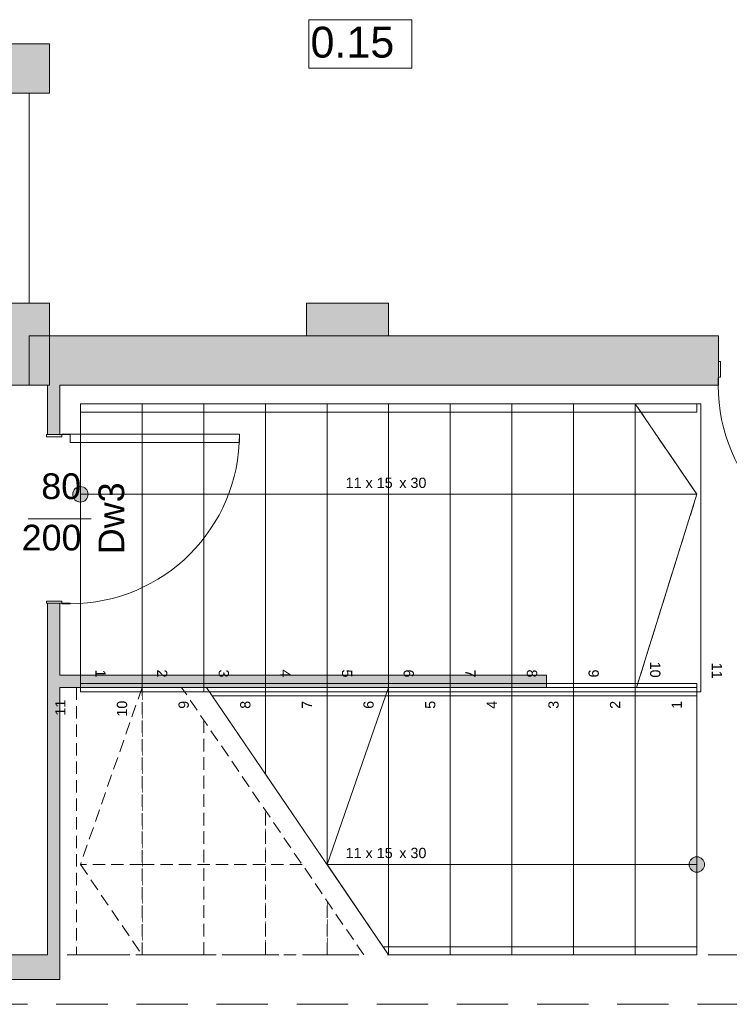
# Model space of a CAD drawing. Header units: millimetres. Extents: x 922208 to 1069538, y -182208 to -99877.
# Tile 247 of 256: x 975441 to 978895, y -107100 to -102312. Entities that reach past the tile are written whole.
import ezdxf

# ---------------------------------------------------------------- set-up
doc = ezdxf.new("R2010")
doc.units = ezdxf.units.MM
doc.header["$MEASUREMENT"] = 0
doc.set_wipeout_variables(frame=1)
for name, pattern in [('HIDDEN', [20, 10, -10]), ('Przerywana długa', [390, 250, -140]), ('Przerywana gęsta', [90, 60, -30]), ('Wipeout_Contour', [1000, 0, -1000])]:
    doc.linetypes.add(name, pattern=pattern)
for name, color, linetype, lineweight in [('IS_POWRÓT', 5, 'HIDDEN', 30), ('Nowe_210-A Pomieszczenia_Nr_pióra__41', 7, 'Continuous', 15), ('Nowe_220-A Ściany_Nr_pióra__19', 255, 'Continuous', 0), ('Nowe_220-A Ściany_Nr_pióra__23', 7, 'Continuous', 15), ('Nowe_220-A Ściany_Nr_pióra__27', 7, 'Continuous', 25), ('Nowe_220-A Ściany_Nr_pióra__3', 7, 'Continuous', 13), ('Nowe_220-A Ściany_Nr_pióra__7', 7, 'Continuous', 13), ('Nowe_250-A Schody Pochylnie_Nr_pióra__1', 7, 'Continuous', 13), ('Nowe_250-A Schody Pochylnie_Nr_pióra__11', 7, 'Continuous', 13), ('Nowe_250-A Schody Pochylnie_Nr_pióra__71', 7, 'Continuous', 13), ('Nowe_250-A Schody Pochylnie_Nr_pióra__91', 7, 'Continuous', 13), ('Nowe_260-A Balustrady_Nr_pióra__91', 7, 'Continuous', 13), ('Nowe_450-K Stropy_Nr_pióra__21', 7, 'Continuous', 25)]:
    doc.layers.add(name, color=color, linetype=linetype, lineweight=lineweight)
doc.layers.add('Nowe_220-A Ściany_Nr_pióra__45', color=7, linetype='Continuous', lineweight=15, true_color=0x40a5ff)
doc.layers.add('Nowe_250-A Schody Pochylnie', color=7, linetype='Continuous')
doc.styles.add('STYL_AUTOMATYCZNY_1', font='arial.ttf')

# ---------------------------------------------------------------- blocks, each defined once
blk = doc.blocks.new('parter01')
at = {"layer": 'Nowe_220-A Ściany_Nr_pióra__19', "linetype": 'Continuous', "lineweight": 0}
for points in [[(974086.55073, -102670.02068), (975586.55073, -102670.02068), (975586.55073, -102430.02068), (974086.55073, -102430.02068)], [(974326.55073, -104090.02068), (975586.55073, -104090.02068), (975586.55073, -103690.02068), (974326.55073, -103690.02068)], [(976836.55073, -103850.02068), (977236.55073, -103850.02068), (977236.55073, -103690.02068), (976836.55073, -103690.02068)], [(975486.55073, -104090.02068), (978842.28427, -104090.02068), (978842.28427, -103850.0207), (975486.55073, -103850.0207)], [(975576.55073, -104090.02068), (975576.55073, -104330.02069), (975636.55072, -104330.02069), (975636.55072, -104090.02068)], [(975576.55073, -106860.02068), (975636.55072, -106860.02068), (975636.55072, -105150.02069), (975576.55073, -105150.02069)], [(974449.08631, -106980.02068), (975636.55073, -106980.02068), (975636.55073, -106860.02068), (974449.08631, -106860.02068)]]:
    blk.add_hatch(color=255, dxfattribs=at).paths.add_polyline_path(points)
at = {"layer": 'Nowe_210-A Pomieszczenia_Nr_pióra__41', "color": 7, "linetype": 'Continuous', "lineweight": 0}
for p, q in [((976848.3824, -102312.16343), (977348.7624, -102312.16343)), ((976848.3824, -102547.87793), (976848.3824, -102312.16343)), ((977348.7624, -102312.16343), (977348.7624, -102547.87793)), ((977348.7624, -102547.87793), (976848.3824, -102547.87793))]:
    blk.add_line(p, q, dxfattribs=at)
at = {"layer": 'Nowe_220-A Ściany_Nr_pióra__23', "color": 7, "linetype": 'Continuous', "lineweight": 0}
for p, q in [((978842.28427, -104090.02068), (978842.28427, -103975.02068)), ((978842.28427, -103975.02068), (978852.28427, -103975.02068)), ((978852.28427, -103975.02068), (978852.28427, -104050.02068)), ((978852.28427, -104050.02068), (978840.28427, -104050.02068)), ((978840.28427, -104050.02068), (978840.28427, -104090.02068)), ((978840.28427, -104090.02068), (978842.28427, -104090.02068)), ((975571.55073, -104330.02068), (975686.55073, -104330.02068)), ((975571.55073, -104340.02068), (975571.55073, -104330.02068)), ((975646.55073, -104340.02068), (975571.55073, -104340.02068)), ((975686.55073, -104328.02068), (975646.55073, -104328.02068)), ((975646.55073, -104328.02068), (975646.55073, -104340.02068)), ((975686.55073, -104330.02068), (975686.55073, -104328.02068)), ((975571.55073, -105140.02068), (975646.55073, -105140.02068)), ((975571.55073, -105150.02068), (975571.55073, -105140.02068)), ((975646.55073, -105140.02068), (975646.55073, -105152.02068)), ((975686.55073, -105150.02068), (975571.55073, -105150.02068)), ((975646.55073, -105152.02068), (975686.55073, -105152.02068)), ((975686.55073, -105152.02068), (975686.55073, -105150.02068))]:
    blk.add_line(p, q, dxfattribs=at)
at = {"layer": 'Nowe_220-A Ściany_Nr_pióra__27', "color": 7, "linetype": 'Continuous', "lineweight": 0}
for p, q in [((978842.28427, -103975.02068), (978842.28427, -103850.02068)), ((978842.28427, -103975.02068), (978842.28427, -103850.02068)), ((978842.28427, -104090.02068), (978842.28427, -103975.02068)), ((978842.28427, -104090.02068), (978842.28427, -103975.02068)), ((978842.28427, -104090.02068), (978842.28427, -103975.02068)), ((975636.55073, -104330.02068), (975576.55073, -104330.02068)), ((975636.55073, -104330.02068), (975576.55073, -104330.02068)), ((975636.55073, -104330.02068), (975576.55073, -104330.02068)), ((975636.55073, -105150.02068), (975576.55073, -105150.02068)), ((975636.55073, -105150.02068), (975576.55073, -105150.02068)), ((975636.55073, -105150.02068), (975576.55073, -105150.02068))]:
    blk.add_line(p, q, dxfattribs=at)
for points in [[(975586.55073, -102430.02068), (974086.55073, -102430.02068)], [(975586.55073, -102670.02068), (975586.55073, -102430.02068)], [(974086.55073, -102670.02068), (975586.55073, -102670.02068)], [(975586.55073, -103690.02068), (974326.55073, -103690.02068)], [(975586.55073, -104090.02068), (975586.55073, -103690.02068)], [(977236.55073, -103690.02068), (976836.55073, -103690.02068)], [(976836.55073, -103690.02068), (976836.55073, -103850.02068)], [(977236.55073, -103850.02068), (977236.55073, -103690.02068)], [(978842.28427, -103850.02068), (975486.55073, -103850.02068)], [(975486.55073, -103850.02068), (975486.55073, -104090.02068)], [(976836.55073, -103850.02068), (977236.55073, -103850.02068)], [(974326.55073, -104090.02068), (975586.55073, -104090.02068)], [(975486.55073, -104090.02068), (975576.55073, -104090.02068)], [(975576.55073, -104090.02068), (975576.55073, -104330.02069)], [(975636.55073, -104090.02068), (978842.28427, -104090.02068)], [(975636.55073, -104330.02069), (975636.55073, -104090.02068)], [(975576.55073, -105150.02069), (975576.55073, -106860.02068)], [(975636.55073, -105500.02068), (975636.55073, -105150.02069)], [(975636.55073, -106860.02068), (975636.55073, -105560.02068)], [(975576.55073, -106860.02068), (974449.08631, -106860.02068)], [(975636.55073, -106980.02068), (975636.55073, -106860.02068)], [(974449.08631, -106980.02068), (975636.55073, -106980.02068)]]:
    blk.add_lwpolyline(points, dxfattribs=at)
for p in [(975636.55073, -104330.02068), (975636.55073, -104330.02068), (975636.55073, -105150.02068), (975636.55073, -105150.02068)]:
    blk.add_point(p, dxfattribs=at)
at = {"layer": 'Nowe_220-A Ściany_Nr_pióra__3', "color": 7, "linetype": 'Continuous', "lineweight": 0}
blk.add_line((975686.55073, -104328.02068), (975686.55073, -104368.02068), dxfattribs=at)
blk.add_arc((979664.28427, -104090.02068), 824, 180, 270, dxfattribs=at)
at = {"layer": 'Nowe_250-A Schody Pochylnie_Nr_pióra__1', "color": 7, "linetype": 'Continuous', "lineweight": 0}
for p, q in [((978736.55073, -104180.02068), (975736.55073, -104180.02068)), ((975736.55073, -104180.02068), (975736.55073, -105580.02068)), ((978736.55073, -105580.02068), (978736.55073, -104180.02068)), ((975736.55073, -105580.02068), (978736.55073, -105580.02068)), ((977236.55075, -106860.02068), (978736.55072, -106860.02068))]:
    blk.add_line(p, q, dxfattribs=at)
at = {"layer": 'Nowe_450-K Stropy_Nr_pióra__21', "color": 7, "linetype": 'Continuous', "lineweight": 0, "flags": 128}
blk.add_lwpolyline([(975486.55073, -103690.02068), (975486.55073, -102670.02068)], dxfattribs=at)
at = {"layer": 'Nowe_450-K Stropy_Nr_pióra__21', "color": 7, "linetype": 'Przerywana długa', "lineweight": 0, "flags": 128}
blk.add_lwpolyline([(974449.08631, -107100.02068), (979821.47731, -107100.02068)], dxfattribs=at)
at = {"layer": 'Nowe_210-A Pomieszczenia_Nr_pióra__41', "color": 7, "linetype": 'Continuous', "lineweight": 0, "insert": (977098.5724, -102346.44915), "char_height": 150, "attachment_point": 2, "style": 'STYL_AUTOMATYCZNY_1'}
blk.add_mtext('\\A1;{\\pqc;\\pt0,25;\\fArial|b0|i0|c238|p0;\\W1.000000;0.15\\fArial|b0|i0|c238|p0;\\W1.000000;\\A1{\\H.66x;\\S^  ;}\\fArial|b0|i0|c238|p0;\\W1.000000;\\fArial|b0|i0|c238|p0;\\W1.000000;\\A1{\\H.66x;\\S^  ;}}', dxfattribs=at)
at = {"layer": 'Nowe_250-A Schody Pochylnie_Nr_pióra__71', "color": 7, "linetype": 'Continuous', "lineweight": 0, "char_height": 50, "attachment_point": 4, "style": 'STYL_AUTOMATYCZNY_1'}
for insert, rotation in [((978834.40791, -105438.83718), 270), ((975638.69355, -105696.20418), 90)]:
    blk.add_mtext('\\A1;{\\pql;\\fArial|b0|i0|c238|p0;\\W1.000000;11}', dxfattribs=dict(at, insert=insert, rotation=rotation))
at = {"color": 254, "linetype": 'Wipeout_Contour', "lineweight": 0, "ltscale": 41389.139578}
blk.add_wipeout([(975736.55073, -105580.02068), (976036.55073, -105580.02068), (976036.55073, -104180.02068), (975736.55073, -104180.02068)], dxfattribs=at).dxf.layer = 'Nowe_250-A Schody Pochylnie'
at = {"layer": 'Nowe_250-A Schody Pochylnie_Nr_pióra__71', "linetype": 'Continuous', "lineweight": 0}
blk.add_hatch(color=7, dxfattribs=at).paths.add_polyline_path([(975736.55073, -104657.52068, 1), (975736.55073, -104582.52068, 1)])
at = {"layer": 'Nowe_220-A Ściany_Nr_pióra__45', "color": 161, "linetype": 'Continuous', "lineweight": 0, "true_color": 0x40a5ff}
blk.add_line((975788.33645, -104740.02068), (975481.95016, -104740.02068), dxfattribs=at)
at = {"layer": 'Nowe_250-A Schody Pochylnie_Nr_pióra__11', "color": 7, "linetype": 'Continuous', "lineweight": 0}
for p, q in [((976036.55073, -104180.02068), (975736.55073, -104180.02068)), ((975736.55073, -104180.02068), (975736.55073, -105580.02068)), ((976036.55073, -105580.02068), (976036.55073, -104180.02068)), ((975736.55073, -105580.02068), (976036.55073, -105580.02068))]:
    blk.add_line(p, q, dxfattribs=at)
blk.add_lwpolyline([(975736.55073, -104657.52068, 1), (975736.55073, -104582.52068, 1)], format="xyb", close=True, dxfattribs=at)
at = {"layer": 'Nowe_220-A Ściany_Nr_pióra__7', "color": 7, "linetype": 'Continuous', "lineweight": 0, "insert": (975951.22664, -104911.49118), "char_height": 125, "attachment_point": 7, "rotation": 90, "style": 'STYL_AUTOMATYCZNY_1'}
blk.add_mtext('\\A1;{\\pql;\\pt0;\\fArial|b0|i0|c238|p0;\\W1.000000;Dw3\\fArial|b0|i0|c238|p0;\\W1.000000;\\fArial|b0|i0|c238|p0;\\W1.000000;\\fArial|b0|i0|c238|p0;\\W1.000000;}', dxfattribs=at)
at = {"layer": 'Nowe_250-A Schody Pochylnie_Nr_pióra__71', "color": 7, "linetype": 'Continuous', "lineweight": 0, "insert": (975834.40791, -105471.88418), "char_height": 50, "attachment_point": 4, "rotation": 270, "style": 'STYL_AUTOMATYCZNY_1'}
blk.add_mtext('\\A1;{\\pql;\\fArial|b0|i0|c238|p0;\\W1.000000;1}', dxfattribs=at)
at = {"color": 254, "linetype": 'Wipeout_Contour', "lineweight": 0, "ltscale": 41489.432698}
blk.add_wipeout([(976036.55073, -105580.02068), (976336.55073, -105580.02068), (976336.55073, -104180.02068), (976036.55073, -104180.02068)], dxfattribs=at).dxf.layer = 'Nowe_250-A Schody Pochylnie'
at = {"layer": 'Nowe_250-A Schody Pochylnie_Nr_pióra__11', "color": 7, "linetype": 'Continuous', "lineweight": 0}
for p, q in [((976336.55073, -104180.02068), (976036.55073, -104180.02068)), ((976036.55073, -104180.02068), (976036.55073, -105580.02068)), ((976336.55073, -105580.02068), (976336.55073, -104180.02068)), ((975736.55073, -104620.02068), (976036.55073, -104620.02068)), ((976036.55073, -105580.02068), (976336.55073, -105580.02068))]:
    blk.add_line(p, q, dxfattribs=at)
at = {"layer": 'Nowe_250-A Schody Pochylnie_Nr_pióra__11', "color": 7, "linetype": 'Przerywana gęsta', "lineweight": 0}
blk.add_line((975736.55073, -104620.02068), (976036.55073, -104620.02068), dxfattribs=at)
at = {"layer": 'Nowe_220-A Ściany_Nr_pióra__7', "color": 7, "linetype": 'Continuous', "lineweight": 0, "char_height": 125, "attachment_point": 7, "style": 'STYL_AUTOMATYCZNY_1'}
for s, insert in [('\\A1;{\\pql;\\pt0;\\fArial|b0|i0|c238|p0;\\W1.000000;80\\fArial|b0|i0|c238|p0;\\W1.000000;\\A1{\\H.66x;\\S^  ;}\\fArial|b0|i0|c238|p0;\\W1.000000;\\fArial|b0|i0|c238|p0;\\W1.000000;}', (975545.86973, -104679.61289)), ('\\A1;{\\pql;\\pt0;\\fArial|b0|i0|c238|p0;\\W1.000000;200\\fArial|b0|i0|c238|p0;\\W1.000000;\\A1{\\H.66x;\\S^  ;}\\fArial|b0|i0|c238|p0;\\W1.000000;\\fArial|b0|i0|c238|p0;\\W1.000000;}', (975450.52923, -104929.61289))]:
    blk.add_mtext(s, dxfattribs=dict(at, insert=insert))
at = {"layer": 'Nowe_250-A Schody Pochylnie_Nr_pióra__71', "color": 7, "linetype": 'Continuous', "lineweight": 0, "insert": (976134.4079, -105471.88418), "char_height": 50, "attachment_point": 4, "rotation": 270, "style": 'STYL_AUTOMATYCZNY_1'}
blk.add_mtext('\\A1;{\\pql;\\fArial|b0|i0|c238|p0;\\W1.000000;2}', dxfattribs=at)
at = {"color": 254, "linetype": 'Wipeout_Contour', "lineweight": 0, "ltscale": 41589.830193}
blk.add_wipeout([(976336.55073, -105580.02068), (976636.55073, -105580.02068), (976636.55073, -104180.02068), (976336.55073, -104180.02068)], dxfattribs=at).dxf.layer = 'Nowe_250-A Schody Pochylnie'
at = {"layer": 'Nowe_220-A Ściany_Nr_pióra__3', "color": 7, "linetype": 'Continuous', "lineweight": 0}
for p, q in [((976510.55073, -104328.02068), (975686.55073, -104328.02068)), ((975686.55073, -104368.02068), (976510.55073, -104368.02068)), ((976510.55073, -104368.02068), (976510.55073, -104328.02068))]:
    blk.add_line(p, q, dxfattribs=at)
blk.add_arc((975686.55073, -104328.02068), 824, 270, 0, dxfattribs=at)
at = {"layer": 'Nowe_250-A Schody Pochylnie_Nr_pióra__11', "color": 7, "linetype": 'Continuous', "lineweight": 0}
for p, q in [((976636.55073, -104180.02068), (976336.55073, -104180.02068)), ((976336.55073, -104180.02068), (976336.55073, -105580.02068)), ((976636.55073, -105580.02068), (976636.55073, -104180.02068)), ((976336.55073, -105580.02068), (976636.55073, -105580.02068))]:
    blk.add_line(p, q, dxfattribs=at)
at = {"layer": 'Nowe_250-A Schody Pochylnie_Nr_pióra__71', "color": 7, "linetype": 'Continuous', "lineweight": 0, "insert": (976433.97264, -105471.88418), "char_height": 50, "attachment_point": 4, "rotation": 270, "style": 'STYL_AUTOMATYCZNY_1'}
blk.add_mtext('\\A1;{\\pql;\\fArial|b0|i0|c238|p0;\\W1.000000;3}', dxfattribs=at)
at = {"color": 254, "linetype": 'Wipeout_Contour', "lineweight": 0, "ltscale": 41690.33131}
blk.add_wipeout([(976636.55073, -105580.02068), (976936.55073, -105580.02068), (976936.55073, -104180.02068), (976636.55073, -104180.02068)], dxfattribs=at).dxf.layer = 'Nowe_250-A Schody Pochylnie'
at = {"layer": 'Nowe_250-A Schody Pochylnie_Nr_pióra__11', "color": 7, "linetype": 'Continuous', "lineweight": 0}
for p, q in [((976936.55073, -104180.02068), (976636.55073, -104180.02068)), ((976636.55073, -104180.02068), (976636.55073, -105580.02068)), ((976936.55073, -105580.02068), (976936.55073, -104180.02068)), ((976636.55073, -105580.02068), (976936.55073, -105580.02068))]:
    blk.add_line(p, q, dxfattribs=at)
at = {"layer": 'Nowe_250-A Schody Pochylnie_Nr_pióra__71', "color": 7, "linetype": 'Continuous', "lineweight": 0, "insert": (976734.4079, -105471.88418), "char_height": 50, "attachment_point": 4, "rotation": 270, "style": 'STYL_AUTOMATYCZNY_1'}
blk.add_mtext('\\A1;{\\pql;\\fArial|b0|i0|c238|p0;\\W1.000000;4}', dxfattribs=at)
at = {"color": 254, "linetype": 'Wipeout_Contour', "lineweight": 0, "ltscale": 41790.935301}
blk.add_wipeout([(976936.55073, -105580.02068), (977236.55073, -105580.02068), (977236.55073, -104180.02068), (976936.55073, -104180.02068)], dxfattribs=at).dxf.layer = 'Nowe_250-A Schody Pochylnie'
at = {"layer": 'Nowe_250-A Schody Pochylnie_Nr_pióra__11', "color": 7, "linetype": 'Continuous', "lineweight": 0}
for p, q in [((977236.55073, -104180.02068), (976936.55073, -104180.02068)), ((976936.55073, -104180.02068), (976936.55073, -105580.02068)), ((977236.55073, -105580.02068), (977236.55073, -104180.02068)), ((976936.55073, -105580.02068), (977236.55073, -105580.02068))]:
    blk.add_line(p, q, dxfattribs=at)
at = {"layer": 'Nowe_250-A Schody Pochylnie_Nr_pióra__71', "color": 7, "linetype": 'Continuous', "lineweight": 0, "insert": (977033.98938, -105471.88418), "char_height": 50, "attachment_point": 4, "rotation": 270, "style": 'STYL_AUTOMATYCZNY_1'}
blk.add_mtext('\\A1;{\\pql;\\fArial|b0|i0|c238|p0;\\W1.000000;5}', dxfattribs=at)
at = {"color": 254, "linetype": 'Wipeout_Contour', "lineweight": 0, "ltscale": 41891.641425}
blk.add_wipeout([(977236.55073, -105580.02068), (977536.55073, -105580.02068), (977536.55073, -104180.02068), (977236.55073, -104180.02068)], dxfattribs=at).dxf.layer = 'Nowe_250-A Schody Pochylnie'
at = {"layer": 'Nowe_250-A Schody Pochylnie_Nr_pióra__11', "color": 7, "linetype": 'Continuous', "lineweight": 0}
for p, q in [((977536.55073, -104180.02068), (977236.55073, -104180.02068)), ((977236.55073, -104180.02068), (977236.55073, -105580.02068)), ((977536.55073, -105580.02068), (977536.55073, -104180.02068)), ((977236.55073, -105580.02068), (977536.55073, -105580.02068))]:
    blk.add_line(p, q, dxfattribs=at)
at = {"layer": 'Nowe_250-A Schody Pochylnie_Nr_pióra__71', "color": 7, "linetype": 'Continuous', "lineweight": 0, "insert": (977236.55073, -104603.74829), "char_height": 50, "attachment_point": 8, "style": 'STYL_AUTOMATYCZNY_1'}
blk.add_mtext('\\A1;{\\pqc;\\pt0,355;\\fArial|b0|i0|c238|p0;\\W1.000000;11 x \\fArial|b0|i0|c238|p0;\\W1.000000;15\\fArial|b0|i0|c238|p0;\\W1.000000;\\A1{\\H.66x;\\S^  ;}\\fArial|b0|i0|c238|p0;\\W1.000000;\\fArial|b0|i0|c238|p0;\\W1.000000; x \\fArial|b0|i0|c238|p0;\\W1.000000;30\\fArial|b0|i0|c238|p0;\\W1.000000;\\A1{\\H.66x;\\S^  ;}\\fArial|b0|i0|c238|p0;\\W1.000000;\\fArial|b0|i0|c238|p0;\\W1.000000;\\fArial|b0|i0|c238|p0;\\W1.000000;\\fArial|b0|i0|c238|p0;\\W1.000000;\\A1{\\H.66x;\\S^  ;}\\fArial|b0|i0|c238|p0;\\W1.000000;}', dxfattribs=at)
at = {"layer": 'Nowe_250-A Schody Pochylnie_Nr_pióra__71', "color": 7, "linetype": 'Continuous', "lineweight": 0, "insert": (977333.98938, -105471.88418), "char_height": 50, "attachment_point": 4, "rotation": 270, "style": 'STYL_AUTOMATYCZNY_1'}
blk.add_mtext('\\A1;{\\pql;\\fArial|b0|i0|c238|p0;\\W1.000000;6}', dxfattribs=at)
at = {"color": 254, "linetype": 'Wipeout_Contour', "lineweight": 0, "ltscale": 41992.448947}
blk.add_wipeout([(977536.55073, -105580.02068), (977836.55073, -105580.02068), (977836.55073, -104180.02068), (977536.55073, -104180.02068)], dxfattribs=at).dxf.layer = 'Nowe_250-A Schody Pochylnie'
at = {"layer": 'Nowe_250-A Schody Pochylnie_Nr_pióra__11', "color": 7, "linetype": 'Continuous', "lineweight": 0}
for p, q in [((977836.55073, -104180.02068), (977536.55073, -104180.02068)), ((977536.55073, -104180.02068), (977536.55073, -105580.02068)), ((977836.55073, -105580.02068), (977836.55073, -104180.02068)), ((977536.55073, -105580.02068), (977836.55073, -105580.02068))]:
    blk.add_line(p, q, dxfattribs=at)
at = {"layer": 'Nowe_250-A Schody Pochylnie_Nr_pióra__71', "color": 7, "linetype": 'Continuous', "lineweight": 0, "insert": (977634.4079, -105471.88418), "char_height": 50, "attachment_point": 4, "rotation": 270, "style": 'STYL_AUTOMATYCZNY_1'}
blk.add_mtext('\\A1;{\\pql;\\fArial|b0|i0|c238|p0;\\W1.000000;7}', dxfattribs=at)
at = {"color": 254, "linetype": 'Wipeout_Contour', "lineweight": 0, "ltscale": 42093.357138}
blk.add_wipeout([(977836.55073, -105580.02068), (978136.55073, -105580.02068), (978136.55073, -104180.02068), (977836.55073, -104180.02068)], dxfattribs=at).dxf.layer = 'Nowe_250-A Schody Pochylnie'
at = {"layer": 'Nowe_220-A Ściany_Nr_pióra__27', "color": 7, "linetype": 'Continuous', "lineweight": 0}
blk.add_lwpolyline([(978005.10727, -105500.02068), (975636.55073, -105500.02068)], dxfattribs=at)
at = {"layer": 'Nowe_250-A Schody Pochylnie_Nr_pióra__11', "color": 7, "linetype": 'Continuous', "lineweight": 0}
for p, q in [((978136.55073, -104180.02068), (977836.55073, -104180.02068)), ((977836.55073, -104180.02068), (977836.55073, -105580.02068)), ((978136.55073, -105580.02068), (978136.55073, -104180.02068)), ((977836.55073, -105580.02068), (978136.55073, -105580.02068))]:
    blk.add_line(p, q, dxfattribs=at)
at = {"layer": 'Nowe_250-A Schody Pochylnie_Nr_pióra__71', "color": 7, "linetype": 'Continuous', "lineweight": 0, "insert": (977933.98938, -105471.88418), "char_height": 50, "attachment_point": 4, "rotation": 270, "style": 'STYL_AUTOMATYCZNY_1'}
blk.add_mtext('\\A1;{\\pql;\\fArial|b0|i0|c238|p0;\\W1.000000;8}', dxfattribs=at)
at = {"color": 254, "linetype": 'Wipeout_Contour', "lineweight": 0, "ltscale": 42194.365277}
blk.add_wipeout([(978436.55073, -104180.02068), (978136.55073, -104180.02068), (978136.55073, -105580.02068), (978436.55073, -105580.02068)], dxfattribs=at).dxf.layer = 'Nowe_250-A Schody Pochylnie'
at = {"layer": 'Nowe_250-A Schody Pochylnie_Nr_pióra__11', "color": 7, "linetype": 'Continuous', "lineweight": 0}
for p, q in [((978436.55073, -104180.02068), (978136.55073, -104180.02068)), ((978136.55073, -104180.02068), (978136.55073, -105580.02068)), ((978436.55073, -105580.02068), (978436.55073, -104180.02068)), ((978136.55073, -105580.02068), (978436.55073, -105580.02068))]:
    blk.add_line(p, q, dxfattribs=at)
at = {"layer": 'Nowe_250-A Schody Pochylnie_Nr_pióra__71', "color": 7, "linetype": 'Continuous', "lineweight": 0, "insert": (978233.98938, -105471.88418), "char_height": 50, "attachment_point": 4, "rotation": 270, "style": 'STYL_AUTOMATYCZNY_1'}
blk.add_mtext('\\A1;{\\pql;\\fArial|b0|i0|c238|p0;\\W1.000000;9}', dxfattribs=at)
at = {"color": 254, "linetype": 'Wipeout_Contour', "lineweight": 0, "ltscale": 63471.142007}
blk.add_wipeout([(978436.55073, -104180.02068), (978436.55073, -105580.02068), (978736.55073, -105580.02068), (978756.55073, -105580.02068), (978756.55073, -104180.02068), (978736.55073, -104180.02068)], dxfattribs=at).dxf.layer = 'Nowe_250-A Schody Pochylnie'
at = {"layer": 'Nowe_250-A Schody Pochylnie_Nr_pióra__1', "color": 7, "linetype": 'Continuous', "lineweight": 0}
for p, q in [((978736.55072, -105560.0207), (976350.1871, -105560.0207)), ((978736.55073, -106860.02068), (978736.55073, -105560.02068))]:
    blk.add_line(p, q, dxfattribs=at)
at = {"layer": 'Nowe_250-A Schody Pochylnie_Nr_pióra__11', "color": 7, "linetype": 'Continuous', "lineweight": 0}
for p, q in [((978436.55073, -104180.02068), (978436.55073, -105580.02068)), ((978736.55073, -104180.02068), (978436.55073, -104180.02068)), ((978736.55073, -104620.02068), (978436.55073, -104180.02068)), ((978756.55073, -104180.02068), (978736.55073, -104180.02068)), ((978756.55073, -105580.02068), (978756.55073, -104180.02068)), ((976036.55073, -104620.02068), (978436.55073, -104620.02068)), ((978436.55073, -104620.02068), (978736.55073, -104620.02068)), ((978436.55073, -105580.02068), (978736.55073, -104620.02068)), ((978436.55073, -105580.02068), (978736.55073, -105580.02068)), ((978736.55073, -105580.02068), (978756.55073, -105580.02068))]:
    blk.add_line(p, q, dxfattribs=at)
at = {"layer": 'Nowe_250-A Schody Pochylnie_Nr_pióra__11', "color": 7, "linetype": 'Przerywana gęsta', "lineweight": 0}
for p, q in [((978736.55073, -104620.02068), (978436.55073, -104180.02068)), ((976036.55073, -104620.02068), (978436.55073, -104620.02068)), ((978436.55073, -104620.02068), (978736.55073, -104620.02068)), ((978436.55073, -105580.02068), (978736.55073, -104620.02068))]:
    blk.add_line(p, q, dxfattribs=at)
at = {"layer": 'Nowe_260-A Balustrady_Nr_pióra__91', "color": 7, "linetype": 'Continuous', "lineweight": 0}
blk.add_lwpolyline([(975736.55073, -104180.02068), (975736.55073, -104220.02068), (978736.55073, -104220.02068), (978736.55073, -104180.02068)], close=True, dxfattribs=at)
at = {"layer": 'Nowe_220-A Ściany_Nr_pióra__7', "color": 7, "linetype": 'Continuous', "lineweight": 0, "insert": (979191.87647, -104190.02068), "char_height": 125, "attachment_point": 7, "rotation": 90, "style": 'STYL_AUTOMATYCZNY_1'}
blk.add_mtext('\\A1;{\\pql;\\pt0;\\fArial|b0|i0|c238|p0;\\W1.000000;80\\fArial|b0|i0|c238|p0;\\W1.000000;\\A1{\\H.66x;\\S^  ;}\\fArial|b0|i0|c238|p0;\\W1.000000;\\fArial|b0|i0|c238|p0;\\W1.000000;}', dxfattribs=at)
at = {"layer": 'Nowe_250-A Schody Pochylnie_Nr_pióra__71', "color": 7, "linetype": 'Continuous', "lineweight": 0, "insert": (978533.98938, -105433.74818), "char_height": 50, "attachment_point": 4, "rotation": 270, "style": 'STYL_AUTOMATYCZNY_1'}
blk.add_mtext('\\A1;{\\pql;\\fArial|b0|i0|c238|p0;\\W1.000000;10}', dxfattribs=at)
at = {"color": 254, "linetype": 'Wipeout_Contour', "lineweight": 0, "ltscale": 42011.597197}
blk.add_wipeout([(978436.55074, -105560.02068), (978436.55074, -106860.02068), (978736.55073, -106860.02068), (978736.55073, -105560.02068)], dxfattribs=at).dxf.layer = 'Nowe_250-A Schody Pochylnie'
at = {"layer": 'Nowe_250-A Schody Pochylnie_Nr_pióra__71', "linetype": 'Continuous', "lineweight": 0}
blk.add_hatch(color=7, dxfattribs=at).paths.add_polyline_path([(978736.55073, -106382.52068, 1), (978736.55073, -106457.52068, 1)])
at = {"layer": 'Nowe_250-A Schody Pochylnie_Nr_pióra__11', "color": 7, "linetype": 'Continuous', "lineweight": 0}
for p, q in [((978736.55073, -105560.02068), (978436.55074, -105560.02068)), ((978436.55074, -105560.02068), (978436.55074, -106860.02068)), ((978736.55073, -106860.02068), (978736.55073, -105560.02068)), ((978436.55074, -106860.02068), (978736.55073, -106860.02068))]:
    blk.add_line(p, q, dxfattribs=at)
blk.add_lwpolyline([(978736.55073, -106382.52068, 1), (978736.55073, -106457.52068, 1)], format="xyb", close=True, dxfattribs=at)
at = {"layer": 'Nowe_250-A Schody Pochylnie_Nr_pióra__71', "color": 7, "linetype": 'Continuous', "lineweight": 0, "insert": (978638.69355, -105663.15718), "char_height": 50, "attachment_point": 4, "rotation": 90, "style": 'STYL_AUTOMATYCZNY_1'}
blk.add_mtext('\\A1;{\\pql;\\fArial|b0|i0|c238|p0;\\W1.000000;1}', dxfattribs=at)
at = {"color": 254, "linetype": 'Wipeout_Contour', "lineweight": 0, "ltscale": 41909.805177}
blk.add_wipeout([(978136.55072, -105560.02068), (978136.55072, -106860.02068), (978436.55071, -106860.02068), (978436.55071, -105560.02068)], dxfattribs=at).dxf.layer = 'Nowe_250-A Schody Pochylnie'
at = {"layer": 'Nowe_250-A Schody Pochylnie_Nr_pióra__11', "color": 7, "linetype": 'Continuous', "lineweight": 0}
for p, q in [((978436.55071, -105560.02068), (978136.55072, -105560.02068)), ((978136.55072, -105560.02068), (978136.55072, -106860.02068)), ((978436.55071, -106860.02068), (978436.55071, -105560.02068)), ((978736.55073, -106420.02068), (978436.55073, -106420.02068)), ((978136.55072, -106860.02068), (978436.55071, -106860.02068))]:
    blk.add_line(p, q, dxfattribs=at)
at = {"layer": 'Nowe_250-A Schody Pochylnie_Nr_pióra__71', "color": 7, "linetype": 'Continuous', "lineweight": 0, "insert": (978338.69355, -105663.15718), "char_height": 50, "attachment_point": 4, "rotation": 90, "style": 'STYL_AUTOMATYCZNY_1'}
blk.add_mtext('\\A1;{\\pql;\\fArial|b0|i0|c238|p0;\\W1.000000;2}', dxfattribs=at)
at = {"color": 254, "linetype": 'Wipeout_Contour', "lineweight": 0, "ltscale": 41808.109756}
blk.add_wipeout([(977836.55074, -105560.02068), (977836.55074, -106860.02068), (978136.55072, -106860.02068), (978136.55072, -105560.02068)], dxfattribs=at).dxf.layer = 'Nowe_250-A Schody Pochylnie'
at = {"layer": 'Nowe_220-A Ściany_Nr_pióra__27', "color": 7, "linetype": 'Continuous', "lineweight": 0}
blk.add_lwpolyline([(978005.10727, -105560.02068), (978005.10727, -105500.02068)], dxfattribs=at)
at = {"layer": 'Nowe_250-A Schody Pochylnie_Nr_pióra__11', "color": 7, "linetype": 'Continuous', "lineweight": 0}
for p, q in [((978136.55072, -105560.02068), (977836.55074, -105560.02068)), ((977836.55074, -105560.02068), (977836.55074, -106860.02068)), ((978136.55072, -106860.02068), (978136.55072, -105560.02068)), ((977836.55074, -106860.02068), (978136.55072, -106860.02068))]:
    blk.add_line(p, q, dxfattribs=at)
at = {"layer": 'Nowe_250-A Schody Pochylnie_Nr_pióra__71', "color": 7, "linetype": 'Continuous', "lineweight": 0, "insert": (978039.12882, -105663.15718), "char_height": 50, "attachment_point": 4, "rotation": 90, "style": 'STYL_AUTOMATYCZNY_1'}
blk.add_mtext('\\A1;{\\pql;\\fArial|b0|i0|c238|p0;\\W1.000000;3}', dxfattribs=at)
at = {"color": 254, "linetype": 'Wipeout_Contour', "lineweight": 0, "ltscale": 41706.511622}
blk.add_wipeout([(977536.55072, -105560.02068), (977536.55072, -106860.02068), (977836.55074, -106860.02068), (977836.55074, -105560.02068)], dxfattribs=at).dxf.layer = 'Nowe_250-A Schody Pochylnie'
at = {"layer": 'Nowe_250-A Schody Pochylnie_Nr_pióra__11', "color": 7, "linetype": 'Continuous', "lineweight": 0}
for p, q in [((977836.55074, -105560.02068), (977536.55072, -105560.02068)), ((977536.55072, -105560.02068), (977536.55072, -106860.02068)), ((977836.55074, -106860.02068), (977836.55074, -105560.02068)), ((977536.55072, -106860.02068), (977836.55074, -106860.02068))]:
    blk.add_line(p, q, dxfattribs=at)
at = {"layer": 'Nowe_250-A Schody Pochylnie_Nr_pióra__71', "color": 7, "linetype": 'Continuous', "lineweight": 0, "insert": (977738.69355, -105663.15718), "char_height": 50, "attachment_point": 4, "rotation": 90, "style": 'STYL_AUTOMATYCZNY_1'}
blk.add_mtext('\\A1;{\\pql;\\fArial|b0|i0|c238|p0;\\W1.000000;4}', dxfattribs=at)
at = {"color": 254, "linetype": 'Wipeout_Contour', "lineweight": 0, "ltscale": 41605.011494}
blk.add_wipeout([(977236.55073, -105560.02068), (977236.55073, -106860.02068), (977536.55072, -106860.02068), (977536.55072, -105560.02068)], dxfattribs=at).dxf.layer = 'Nowe_250-A Schody Pochylnie'
at = {"layer": 'Nowe_250-A Schody Pochylnie_Nr_pióra__11', "color": 7, "linetype": 'Continuous', "lineweight": 0}
for p, q in [((977536.55072, -105560.02068), (977236.55073, -105560.02068)), ((977236.55073, -105560.02068), (977236.55073, -106860.02068)), ((977536.55072, -106860.02068), (977536.55072, -105560.02068)), ((977236.55073, -106860.02068), (977536.55072, -106860.02068))]:
    blk.add_line(p, q, dxfattribs=at)
at = {"layer": 'Nowe_250-A Schody Pochylnie_Nr_pióra__71', "color": 7, "linetype": 'Continuous', "lineweight": 0, "insert": (977439.11208, -105663.15718), "char_height": 50, "attachment_point": 4, "rotation": 90, "style": 'STYL_AUTOMATYCZNY_1'}
blk.add_mtext('\\A1;{\\pql;\\fArial|b0|i0|c238|p0;\\W1.000000;5}', dxfattribs=at)
at = {"color": 254, "linetype": 'Wipeout_Contour', "lineweight": 0, "ltscale": 41527.248086}
blk.add_wipeout([(976936.55071, -105560.02068), (976936.55071, -106420.02065), (977236.55073, -106860.02068), (977236.55073, -105560.02068)], dxfattribs=at).dxf.layer = 'Nowe_250-A Schody Pochylnie'
at = {"layer": 'Nowe_250-A Schody Pochylnie_Nr_pióra__11', "color": 7, "linetype": 'Continuous', "lineweight": 0}
for p, q in [((977236.55073, -105560.02068), (976936.55071, -105560.02068)), ((976936.55071, -105560.02068), (976936.55071, -106420.02065)), ((977236.55073, -106860.02068), (977236.55073, -105560.02068))]:
    blk.add_line(p, q, dxfattribs=at)
at = {"layer": 'Nowe_260-A Balustrady_Nr_pióra__91', "color": 7, "linetype": 'Continuous', "lineweight": 0}
blk.add_lwpolyline([(978736.55073, -106860.02068), (978736.55073, -106820.02068), (977209.278, -106820.02068), (977236.55073, -106860.02068)], close=True, dxfattribs=at)
at = {"layer": 'Nowe_250-A Schody Pochylnie_Nr_pióra__71', "color": 7, "linetype": 'Continuous', "lineweight": 0, "insert": (977139.11208, -105663.15718), "char_height": 50, "attachment_point": 4, "rotation": 90, "style": 'STYL_AUTOMATYCZNY_1'}
blk.add_mtext('\\A1;{\\pql;\\fArial|b0|i0|c238|p0;\\W1.000000;6}', dxfattribs=at)
at = {"layer": 'Nowe_250-A Schody Pochylnie_Nr_pióra__71', "color": 7, "linetype": 'Continuous', "lineweight": 0, "insert": (977236.55073, -106403.74829), "char_height": 50, "attachment_point": 8, "style": 'STYL_AUTOMATYCZNY_1'}
blk.add_mtext('\\A1;{\\pqc;\\pt0,355;\\fArial|b0|i0|c238|p0;\\W1.000000;11 x \\fArial|b0|i0|c238|p0;\\W1.000000;15\\fArial|b0|i0|c238|p0;\\W1.000000;\\A1{\\H.66x;\\S^  ;}\\fArial|b0|i0|c238|p0;\\W1.000000;\\fArial|b0|i0|c238|p0;\\W1.000000; x \\fArial|b0|i0|c238|p0;\\W1.000000;30\\fArial|b0|i0|c238|p0;\\W1.000000;\\A1{\\H.66x;\\S^  ;}\\fArial|b0|i0|c238|p0;\\W1.000000;\\fArial|b0|i0|c238|p0;\\W1.000000;\\fArial|b0|i0|c238|p0;\\W1.000000;\\fArial|b0|i0|c238|p0;\\W1.000000;\\A1{\\H.66x;\\S^  ;}\\fArial|b0|i0|c238|p0;\\W1.000000;}', dxfattribs=at)
at = {"color": 254, "linetype": 'Wipeout_Contour', "lineweight": 0, "ltscale": 31014.473521}
blk.add_wipeout([(977115.51868, -106860.02068), (976936.55073, -106597.53437), (976936.55073, -106860.02068)], dxfattribs=at).dxf.layer = 'Nowe_250-A Schody Pochylnie'
at = {"layer": 'Nowe_250-A Schody Pochylnie_Nr_pióra__91', "color": 7, "linetype": 'Przerywana gęsta', "lineweight": 0}
for p, q in [((976936.55073, -106597.53438), (976936.55073, -106860.02068)), ((976936.55073, -106860.02068), (977115.51868, -106860.02068))]:
    blk.add_line(p, q, dxfattribs=at)
at = {"color": 254, "linetype": 'Wipeout_Contour', "lineweight": 0, "ltscale": 41473.202615}
blk.add_wipeout([(976636.55073, -105560.02068), (976636.55073, -105980.02069), (976936.55071, -106420.02065), (976936.55071, -105560.02068)], dxfattribs=at).dxf.layer = 'Nowe_250-A Schody Pochylnie'
at = {"layer": 'Nowe_250-A Schody Pochylnie_Nr_pióra__11', "color": 7, "linetype": 'Continuous', "lineweight": 0}
for p, q in [((976936.55071, -105560.02068), (976636.55073, -105560.02068)), ((976636.55073, -105560.02068), (976636.55073, -105980.02069)), ((976936.55071, -106420.02065), (976936.55071, -105560.02068))]:
    blk.add_line(p, q, dxfattribs=at)
at = {"layer": 'Nowe_250-A Schody Pochylnie_Nr_pióra__71', "color": 7, "linetype": 'Continuous', "lineweight": 0, "insert": (976838.69355, -105663.15718), "char_height": 50, "attachment_point": 4, "rotation": 90, "style": 'STYL_AUTOMATYCZNY_1'}
blk.add_mtext('\\A1;{\\pql;\\fArial|b0|i0|c238|p0;\\W1.000000;7}', dxfattribs=at)
at = {"color": 254, "linetype": 'Wipeout_Contour', "lineweight": 0, "ltscale": 31071.646078}
blk.add_wipeout([(976350.1871, -105560.02069), (976636.55072, -105980.02064), (976636.55072, -105560.02069)], dxfattribs=at).dxf.layer = 'Nowe_250-A Schody Pochylnie'
at = {"color": 254, "linetype": 'Wipeout_Contour', "lineweight": 0, "ltscale": 41314.016161}
blk.add_wipeout([(976936.55073, -106597.53438), (976636.55072, -106157.53436), (976636.55072, -106860.02068), (976936.55073, -106860.02068)], dxfattribs=at).dxf.layer = 'Nowe_250-A Schody Pochylnie'
at = {"layer": 'Nowe_250-A Schody Pochylnie_Nr_pióra__11', "color": 7, "linetype": 'Continuous', "lineweight": 0}
for p, q in [((976636.55072, -105560.02069), (976350.1871, -105560.02069)), ((976636.55073, -105980.02069), (976636.55073, -105560.02068)), ((977236.55072, -105560.02068), (976936.55073, -106420.02068)), ((978436.55073, -106420.02068), (976936.55073, -106420.02068)), ((976936.55073, -106420.02068), (977236.55072, -106860.02068))]:
    blk.add_line(p, q, dxfattribs=at)
at = {"layer": 'Nowe_250-A Schody Pochylnie_Nr_pióra__91', "color": 7, "linetype": 'Przerywana gęsta', "lineweight": 0}
for p, q in [((976636.55072, -106157.53436), (976636.55072, -106860.02068)), ((976936.55073, -106860.02068), (976936.55073, -106597.53438)), ((976636.55072, -106860.02068), (976936.55073, -106860.02068))]:
    blk.add_line(p, q, dxfattribs=at)
at = {"layer": 'Nowe_250-A Schody Pochylnie_Nr_pióra__71', "color": 7, "linetype": 'Continuous', "lineweight": 0, "insert": (976539.11208, -105663.15718), "char_height": 50, "attachment_point": 4, "rotation": 90, "style": 'STYL_AUTOMATYCZNY_1'}
blk.add_mtext('\\A1;{\\pql;\\fArial|b0|i0|c238|p0;\\W1.000000;8}', dxfattribs=at)
at = {"color": 254, "linetype": 'Wipeout_Contour', "lineweight": 0, "ltscale": 41260.1026}
blk.add_wipeout([(976636.55072, -106157.53436), (976336.55073, -105717.53437), (976336.55073, -106860.02068), (976636.55072, -106860.02068)], dxfattribs=at).dxf.layer = 'Nowe_250-A Schody Pochylnie'
at = {"layer": 'Nowe_250-A Schody Pochylnie_Nr_pióra__91', "color": 7, "linetype": 'Przerywana gęsta', "lineweight": 0}
for p, q in [((976336.55073, -105717.53437), (976336.55073, -106860.02068)), ((976636.55072, -106860.02068), (976636.55072, -106157.53436)), ((976336.55073, -106860.02068), (976636.55072, -106860.02068))]:
    blk.add_line(p, q, dxfattribs=at)
at = {"color": 254, "linetype": 'Wipeout_Contour', "lineweight": 0, "ltscale": 51530.178309}
blk.add_wipeout([(976229.15503, -105560.02069), (976036.55072, -105560.02069), (976036.55072, -106860.02068), (976336.55073, -106860.02068), (976336.55073, -105717.53437)], dxfattribs=at).dxf.layer = 'Nowe_250-A Schody Pochylnie'
at = {"layer": 'Nowe_250-A Schody Pochylnie_Nr_pióra__11', "color": 7, "linetype": 'Przerywana gęsta', "lineweight": 0}
blk.add_line((977115.51867, -106860.02068), (976229.15503, -105560.02068), dxfattribs=at)
at = {"layer": 'Nowe_250-A Schody Pochylnie_Nr_pióra__11', "color": 7, "linetype": 'Continuous', "lineweight": 0}
blk.add_line((977236.55073, -106860.02068), (976350.18709, -105560.02068), dxfattribs=at)
at = {"layer": 'Nowe_250-A Schody Pochylnie_Nr_pióra__91', "color": 7, "linetype": 'Przerywana gęsta', "lineweight": 0}
for p, q in [((976036.55072, -105560.02069), (976036.55072, -106860.02068)), ((976229.15503, -105560.02069), (976036.55072, -105560.02069)), ((976336.55073, -106860.02068), (976336.55073, -105717.53437)), ((976036.55072, -106860.02068), (976336.55073, -106860.02068))]:
    blk.add_line(p, q, dxfattribs=at)
at = {"layer": 'Nowe_260-A Balustrady_Nr_pióra__91', "color": 7, "linetype": 'Continuous', "lineweight": 0}
blk.add_lwpolyline([(978736.55073, -105600.02068), (978736.55073, -105560.02068), (976350.18709, -105560.02068), (976377.45982, -105600.02068)], close=True, dxfattribs=at)
at = {"layer": 'Nowe_250-A Schody Pochylnie_Nr_pióra__71', "color": 7, "linetype": 'Continuous', "lineweight": 0, "insert": (976239.11208, -105663.15718), "char_height": 50, "attachment_point": 4, "rotation": 90, "style": 'STYL_AUTOMATYCZNY_1'}
blk.add_mtext('\\A1;{\\pql;\\fArial|b0|i0|c238|p0;\\W1.000000;9}', dxfattribs=at)
at = {"color": 254, "linetype": 'Wipeout_Contour', "lineweight": 0, "ltscale": 61620.652888}
blk.add_wipeout([(975716.55074, -105560.02069), (975716.55074, -106860.02068), (975736.55074, -106860.02068), (976036.55072, -106860.02068), (976036.55072, -105560.02069), (975736.55074, -105560.02069)], dxfattribs=at).dxf.layer = 'Nowe_250-A Schody Pochylnie'
at = {"layer": 'Nowe_220-A Ściany_Nr_pióra__19', "linetype": 'Continuous', "lineweight": 0}
blk.add_hatch(color=255, dxfattribs=at).paths.add_polyline_path([(975636.55073, -105560.02068), (978005.10727, -105560.02068), (978005.10727, -105500.02068), (975636.55073, -105500.02068)])
at = {"layer": 'Nowe_220-A Ściany_Nr_pióra__27', "color": 7, "linetype": 'Continuous', "lineweight": 0}
blk.add_lwpolyline([(975636.55073, -105560.02068), (978005.10727, -105560.02068)], dxfattribs=at)
at = {"layer": 'Nowe_250-A Schody Pochylnie_Nr_pióra__11', "color": 7, "linetype": 'Przerywana gęsta', "lineweight": 0}
for p, q in [((976036.55073, -105560.02068), (975736.55073, -106420.02068)), ((976036.55073, -106420.02068), (975736.55073, -106420.02068)), ((975736.55073, -106420.02068), (976036.55073, -106860.02068)), ((976815.51867, -106420.02068), (976036.55073, -106420.02068))]:
    blk.add_line(p, q, dxfattribs=at)
at = {"layer": 'Nowe_250-A Schody Pochylnie_Nr_pióra__91', "color": 7, "linetype": 'Przerywana gęsta', "lineweight": 0}
for p, q in [((975736.55074, -105560.02069), (975716.55074, -105560.02069)), ((975716.55074, -105560.02069), (975716.55074, -106860.02068)), ((976036.55072, -105560.02069), (975736.55074, -105560.02069)), ((976036.55072, -106860.02068), (976036.55072, -105560.02069)), ((975716.55074, -106860.02068), (975736.55074, -106860.02068)), ((975736.55074, -106860.02068), (976036.55072, -106860.02068))]:
    blk.add_line(p, q, dxfattribs=at)
at = {"layer": 'Nowe_260-A Balustrady_Nr_pióra__91', "color": 7, "linetype": 'Continuous', "lineweight": 0}
blk.add_lwpolyline([(975736.55073, -105540.02068), (975736.55073, -105580.02068), (978736.55073, -105580.02068), (978736.55073, -105540.02068)], close=True, dxfattribs=at)
at = {"layer": 'Nowe_450-K Stropy_Nr_pióra__21', "color": 7, "linetype": 'Przerywana długa', "lineweight": 0, "flags": 128}
blk.add_lwpolyline([(979821.47731, -106860.02068), (975636.55073, -106860.02068)], dxfattribs=at)
at = {"layer": 'Nowe_250-A Schody Pochylnie_Nr_pióra__71', "color": 7, "linetype": 'Continuous', "lineweight": 0, "insert": (975939.11208, -105701.29318), "char_height": 50, "attachment_point": 4, "rotation": 90, "style": 'STYL_AUTOMATYCZNY_1'}
blk.add_mtext('\\A1;{\\pql;\\fArial|b0|i0|c238|p0;\\W1.000000;10}', dxfattribs=at)

msp = doc.modelspace()

# ---------------------------------------------------------------- block references
at = {"layer": 'IS_POWRÓT', "color": 27, "linetype": 'ByBlock', "lineweight": 30}
msp.add_blockref('parter01', (0, 0), dxfattribs=at)

doc.saveas('drawing.dxf')
